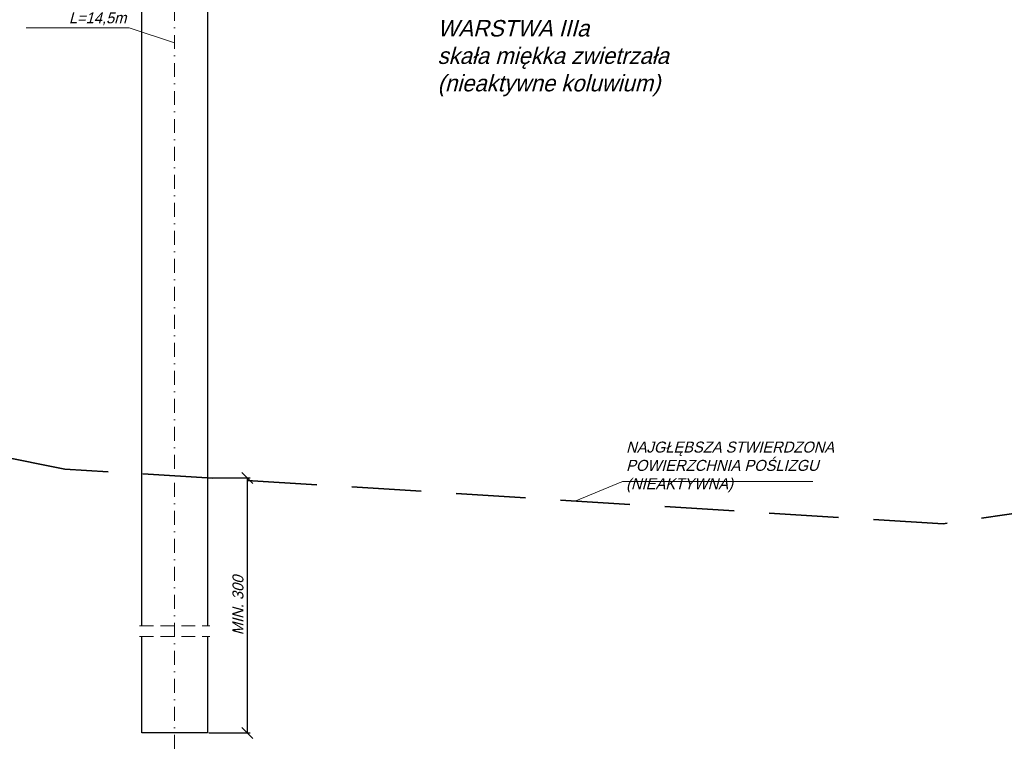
# Model space of a CAD drawing. Header units: millimetres. Extents: x -8866 to 77461, y -114325 to -28406.
# Tile 27 of 37: x 34869 to 35765, y -61354 to -60688. Entities that reach past the tile are written whole.
import ezdxf

# ---------------------------------------------------------------- set-up
doc = ezdxf.new("R2010")
doc.units = ezdxf.units.MM
doc.linetypes.add('DASHDOT', pattern=[25.4, 12.7, -6.35, 0, -6.35])
doc.linetypes.add('DASHED', pattern=[19.05, 12.7, -6.35])
for name, color, linetype, lineweight in [('2', 5, 'Continuous', 35), ('3', 6, 'DASHED', 13), ('5', 3, 'Continuous', 13), ('6', 2, 'Continuous', 25), ('7', 4, 'DASHDOT', 13)]:
    doc.layers.add(name, color=color, linetype=linetype, lineweight=lineweight)
doc.styles.get("Standard").update_dxf_attribs({"font": 'IC-isocp.shx', "oblique": 15})
doc.dimstyles.new('ISO-25', dxfattribs={"dimscale": 2, "dimtxt": 2.5, "dimasz": 2.5, "dimexe": 1.25, "dimexo": 0.625, "dimtad": 1, "dimtxsty": 'Standard', "dimblk": 'OBLIQUE', "dimcen": 2.5, "dimadec": 0, "dimazin": 0, "dimtfac": 1, "dimtmove": 0, "dimatfit": 3, "dimldrblk": 'OBLIQUE', "dimfxl": 1, "dimarcsym": 0})

# ---------------------------------------------------------------- blocks, each defined once
blk = doc.blocks.new('_Oblique')
at = {"color": 0, "linetype": 'ByBlock', "lineweight": -2}
blk.add_line((-0.5, -0.5), (0.5, 0.5), dxfattribs=at)
blk = doc.blocks.new('*D2734')
at = {"layer": '5', "color": 0, "lineweight": -2}
for p, q in [((35040.89, -61105.19), (35078.4, -61105.19)), ((35075.9, -61337.38), (35075.9, -61105.19)), ((35040.89, -61337.38), (35078.4, -61337.38))]:
    blk.add_line(p, q, dxfattribs=at)
at = {"layer": 'Defpoints', "color": 0}
for p in [(35039.64, -61105.19), (35075.9, -61105.19), (35039.64, -61337.38)]:
    blk.add_point(p, dxfattribs=at)
at = {"layer": '5', "color": 0, "lineweight": -2, "xscale": 10, "yscale": 10, "zscale": 10}
for p, rotation in [((35075.9, -61105.19), 90), ((35075.9, -61337.38), 270)]:
    blk.add_blockref('_Oblique', p, dxfattribs=dict(at, rotation=rotation))
at = {"layer": '5', "color": 0, "insert": (35067.4, -61221.28), "char_height": 10, "attachment_point": 5, "rotation": 90}
blk.add_mtext('MIN. 300', dxfattribs=at)

msp = doc.modelspace()

# ---------------------------------------------------------------- linework, layer by layer
at = {"layer": '2', "linetype": 'DASHED', "ltscale": 5}
msp.add_lwpolyline([(37409.638, -60897.062), (35709.638, -61147.062), (34909.638, -61097.062), (34409.638, -60997.062), (33209.638, -60347.062), (32509.638, -59847.062)], dxfattribs=at)
at = {"layer": '3'}
for p, q in [((34977.695, -61239.942), (35041.582, -61239.942)), ((34977.695, -61249.53), (35041.582, -61249.53))]:
    msp.add_line(p, q, dxfattribs=at)
at = {"layer": '5'}
for q in [(34874.298, -60695.099), (35009.638, -60708.729)]:
    msp.add_line((34968.091, -60695.099), q, dxfattribs=at)
at = {"layer": '6'}
for points in [[(34979.638, -61239.942), (34979.638, -60025.89)], [(35039.638, -60027.168), (35039.638, -61239.942)], [(35039.638, -61249.53), (35039.638, -61337.381), (34979.638, -61337.381), (34979.638, -61249.53)]]:
    msp.add_lwpolyline(points, dxfattribs=at)
at = {"layer": '7'}
msp.add_line((35009.638, -59758.213), (35009.638, -61354.179), dxfattribs=at)

# ---------------------------------------------------------------- texts
at = {"layer": '5'}
for s, insert, char_height, width, attachment_point in [('\\pxt49.9667;{\\Fic-isocp.shx|c1;PAL WIERCONY\\PL=14,5m}', (34965.751, -60664.417), 10, 159.75531, 3), ('\\pxt33.311133;{\\Fic-isocp.shx|c1;WARSTWA IIIa\\Pskała miękka zwietrzała (nieaktywne koluwium)}', (35249.158, -60688.054), 15, 216.01087, 1)]:
    msp.add_mtext(s, dxfattribs=dict(at, insert=insert, char_height=char_height, width=width, attachment_point=attachment_point))

# ---------------------------------------------------------------- dimensions: what is measured, and where the dimension line sits
dim = msp.add_aligned_dim(p1=(35039.638, -61337.381), p2=(35039.638, -61105.187), distance=-36.261, text='MIN. 300', dimstyle='ISO-25', override={"dimtxt": 5, "dimasz": 5, "dimgap": 2, "dimdec": 0, "dimtxsty": 'Standard', "dimblk": 'Oblique', "dimtmove": 1}, dxfattribs=at)
dim.commit()
dim.dimension.update_dxf_attribs({"geometry": '*D2734', "text_midpoint": (35067.395, -61221.284)})

# ---------------------------------------------------------------- next in the draw order: texts
at = {"layer": '5', "insert": (35420.958, -61072.07), "char_height": 10, "width": 216.72752, "attachment_point": 1, "bg_fill": 2}
msp.add_mtext('\\pxt49.9633;{\\Fic-isocp.shx|c1;NAJGŁĘBSZA STWIERDZONA POWIERZCHNIA POŚLIZGU (NIEAKTYWNA)}', dxfattribs=at)

# ---------------------------------------------------------------- next in the draw order: linework, layer by layer
at = {"layer": '5'}
for p, q in [((35417.655, -61108.529), (35375.124, -61126.155)), ((35590.917, -61108.529), (35417.655, -61108.529))]:
    msp.add_line(p, q, dxfattribs=at)

doc.saveas('drawing.dxf')
